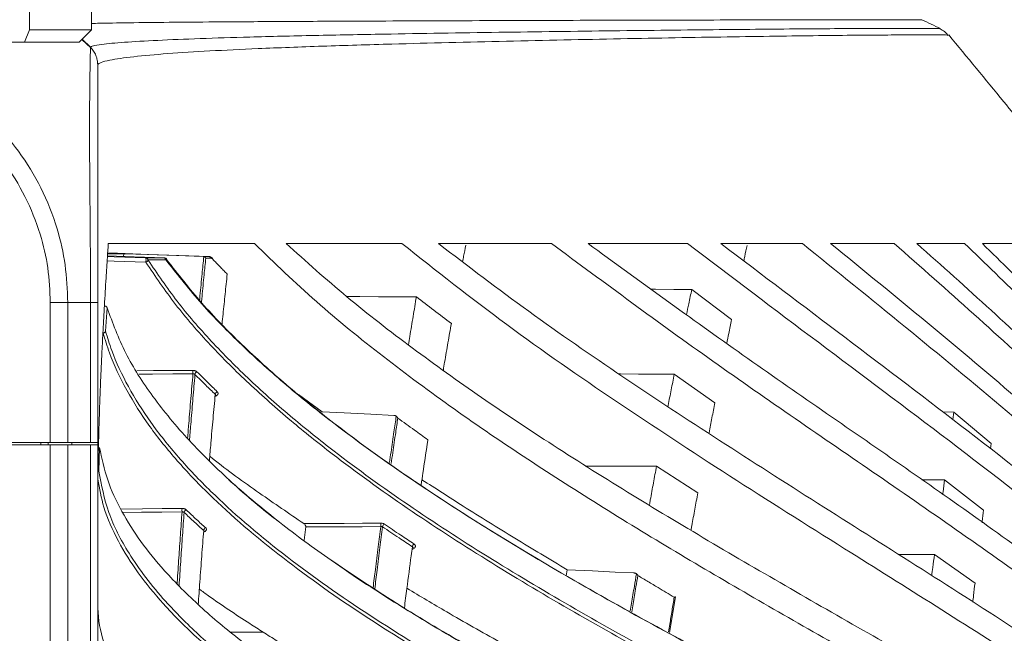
# Model space of a CAD drawing. Header units: millimetres. Extents: x 0 to 1118, y 0 to 864.
# Tile 161 of 256: x 392 to 412, y 473 to 485. Entities that reach past the tile are written whole.
import ezdxf

# ---------------------------------------------------------------- set-up
doc = ezdxf.new("R2010")
doc.units = ezdxf.units.MM
doc.styles.add('SLDTEXTSTYLE3', font='TXT', dxfattribs={"width": 0.605})
doc.dimstyles.new('SLDDIMSTYLE1', dxfattribs={"dimtxt": 3.175, "dimasz": 3.302, "dimexe": 0, "dimexo": 0.0625, "dimgap": 0.79375, "dimtad": 0, "dimtih": 1, "dimtoh": 1, "dimdec": 1, "dimlfac": 4, "dimrnd": 1e-09, "dimzin": 12, "dimdsep": 46, "dimtxsty": 'SLDTEXTSTYLE3', "dimsah": 1, "dimcen": 0.09, "dimadec": 0, "dimazin": 3, "dimtfac": 1, "dimtofl": 0, "dimtmove": 0, "dimatfit": 3, "dimfxl": 1, "dimfrac": 2, "dimtolj": 1, "dimtzin": 12, "dimarcsym": 0})

# ---------------------------------------------------------------- blocks, each defined once
blk = doc.blocks.new('_D_1')
at = {"color": 7, "linetype": 'Continuous', "lineweight": 0}
for p, q in [((378.572, 515.387), (455.724, 515.387)), ((454.124, 515.387), (454.124, 465.625)), ((454.124, 410.262), (454.124, 460.025)), ((390.092, 410.262), (455.724, 410.262))]:
    blk.add_line(p, q, dxfattribs=at)
for centre, start, end in [((453.54, 462.461), 153.4349, 206.5651), ((454.708, 462.461), 333.4349, 26.5651)]:
    blk.add_arc(centre, 5.448, start, end, dxfattribs=at)
for points in [[(454.124, 515.387), (453.616, 512.085), (454.632, 512.085)], [(454.124, 410.262), (454.632, 413.564), (453.616, 413.564)]]:
    blk.add_solid(points, dxfattribs=at)
at = {"color": 7, "linetype": 'Continuous', "lineweight": 0, "insert": (448.667, 464.117), "char_height": 3.175, "attachment_point": 1, "style": 'SLDTEXTSTYLE3'}
blk.add_mtext('420.5', dxfattribs=at)

msp = doc.modelspace()

# ---------------------------------------------------------------- linework, layer by layer
at = {"color": 7, "linetype": 'Continuous', "lineweight": 15}
for p, q in [((393.229, 499.566), (393.229, 484.762)), ((391.979, 499.069), (391.979, 484.762)), ((391.979, 484.762), (391.876, 484.512)), ((391.979, 484.762), (393.229, 484.762)), ((393.229, 484.762), (392.979, 484.512)), ((391.876, 484.512), (389.333, 484.512)), ((392.979, 484.512), (391.876, 484.512)), ((393.214, 484.399), (393.037, 484.569)), ((393.042, 484.575), (393.208, 484.409)), ((393.554, 480.244), (393.879, 480.243)), ((393.873, 480.189), (393.879, 480.243)), ((405.343, 479.521), (406.146, 478.914)), ((392.397, 476.437), (392.397, 479.262)), ((393.208, 479.262), (392.751, 479.262)), ((392.751, 479.262), (392.751, 476.437)), ((393.208, 476.437), (393.208, 479.262)), ((393.354, 479.262), (393.354, 476.437)), ((393.513, 478.68), (393.544, 479.15)), ((404.99, 477.812), (405.809, 477.237)), ((395.734, 477.387), (395.734, 477.389)), ((397.406, 477.404), (397.885, 477.052)), ((410.629, 477.049), (410.411, 477.052)), ((410.629, 477.049), (410.609, 476.901)), ((410.629, 477.049), (411.384, 476.413)), ((392.397, 476.387), (388.104, 476.387)), ((392.397, 476.437), (388.163, 476.437)), ((392.204, 476.437), (392.204, 476.387)), ((392.355, 476.387), (392.354, 476.437)), ((392.751, 476.437), (392.397, 476.437)), ((392.397, 419.637), (392.397, 476.387)), ((392.397, 476.387), (392.751, 476.387)), ((393.208, 476.437), (392.751, 476.437)), ((392.751, 476.387), (392.751, 419.637)), ((392.751, 476.387), (393.208, 476.387)), ((392.829, 476.387), (392.829, 476.437)), ((393.354, 476.437), (393.208, 476.437)), ((393.208, 419.637), (393.208, 476.387)), ((393.208, 476.387), (393.354, 476.387)), ((393.354, 476.437), (393.354, 476.387)), ((393.354, 476.387), (393.354, 419.637)), ((393.376, 475.854), (393.392, 476.333)), ((411.384, 476.413), (411.371, 476.304)), ((404.632, 475.957), (405.465, 475.417)), ((410.446, 475.679), (411.231, 475.072)), ((397.519, 474.461), (397.555, 474.73)), ((410.243, 474.173), (411.06, 473.599)), ((402.81, 473.747), (402.83, 473.868)), ((404.894, 472.602), (405.012, 473.321)), ((396.694, 472.607), (396.033, 472.607))]:
    msp.add_line(p, q, dxfattribs=at)
at = {"color": 9, "linetype": 'Continuous', "lineweight": 15}
msp.add_line((396.696, 472.606), (396.669, 472.607), dxfattribs=at)
at = {"color": 9, "linetype": 'Continuous', "lineweight": 15, "flags": 128}
for points in [[(394.325, 480.071), (393.687, 480.093), (393.545, 480.098)], [(393.551, 480.186), (393.685, 480.182), (394.325, 480.16)], [(394.144, 477.883), (394.479, 477.885), (394.878, 477.887), (395.276, 477.889)], [(395.276, 477.82), (394.868, 477.818), (394.461, 477.816), (394.187, 477.814)], [(393.821, 475.092), (393.825, 475.092), (394.256, 475.096), (394.656, 475.1), (395.056, 475.103)], [(395.056, 475.035), (394.647, 475.031), (394.238, 475.027), (393.855, 475.024)]]:
    msp.add_lwpolyline(points, dxfattribs=at)
at = {"color": 7, "linetype": 'Continuous', "lineweight": 15, "flags": 128}
for points in [[(394.706, 480.159), (394.089, 480.181), (393.551, 480.2)], [(395.601, 480.188), (394.989, 480.209), (394.377, 480.231), (393.751, 480.253), (393.555, 480.26)], [(395.483, 480.188), (394.941, 480.207), (394.359, 480.227), (393.879, 480.243)], [(405.343, 479.521), (404.979, 479.524), (404.614, 479.527), (404.53, 479.528)], [(399.786, 479.376), (399.405, 479.377), (399.024, 479.377), (398.642, 479.378), (398.382, 479.378)], [(404.99, 477.812), (404.629, 477.813), (404.267, 477.815), (403.905, 477.817), (403.873, 477.817)], [(399.33, 476.981), (398.866, 477.004), (398.33, 477.03), (397.885, 477.052)], [(404.632, 475.957), (404.273, 475.957), (403.913, 475.958), (403.554, 475.958), (403.194, 475.959)], [(410.446, 475.679), (410.049, 475.682), (409.987, 475.682)], [(397.514, 474.798), (397.921, 474.801), (398.329, 474.803), (398.698, 474.805), (399.068, 474.807)], [(399.068, 474.738), (398.689, 474.736), (398.311, 474.734), (397.933, 474.732), (397.555, 474.73)], [(410.243, 474.173), (409.881, 474.175), (409.52, 474.176), (409.507, 474.176)], [(404.167, 473.803), (403.795, 473.821), (403.341, 473.843), (402.83, 473.868)]]:
    msp.add_lwpolyline(points, dxfattribs=at)
at = {"color": 7, "linetype": 'Continuous', "lineweight": 15}
for centre, radius, start, end in [((394.076, 480.116), 0.253, 349.8596, 10.1404), ((394.322, 480.112), 0.0483, 9.166, 86.6564), ((394.311, 480.128), 0.0587, 282.9696, 351.4161), ((394.704, 480.109), 0.05, 36.248, 87.9915), ((394.703, 480.112), 0.0476, 10.3106, 86.2797), ((395.597, 480.142), 0.0454, 13.3554, 85.1344), ((396.123, 477.855), 0.848, 177.6683, 182.3317), ((395.383, 477.799), 0.0664, 111.9238, 171.7956), ((395.794, 477.397), 0.0679, 113.5065, 171.9257), ((395.882, 475.069), 0.827, 177.6328, 182.3672), ((395.162, 475.017), 0.064, 110.3227, 173.308), ((399.924, 474.773), 0.857, 177.7067, 182.2933), ((399.18, 474.723), 0.0772, 122.4015, 172.8618), ((395.558, 474.652), 0.0653, 111.884, 173.4235), ((399.783, 474.319), 0.0785, 123.4956, 173)]:
    msp.add_arc(centre, radius, start, end, dxfattribs=at)
at = {"color": 9, "linetype": 'Continuous', "lineweight": 15}
for centre, radius, start, end in [((394.722, 480.122), 0.0285, 355.8032, 35.4494), ((395.651, 480.137), 0.0238, 351.8896, 41.1099)]:
    msp.add_arc(centre, radius, start, end, dxfattribs=at)
for points, knots in [([(409.98, 484.965), (409.982, 484.965), (410.002, 484.965), (409.917, 484.965), (409.712, 484.966), (409.36, 484.966), (408.875, 484.965), (408.255, 484.965), (407.507, 484.964), (406.643, 484.962), (405.679, 484.96), (404.634, 484.958), (403.159, 484.954), (401.212, 484.948), (399.138, 484.94), (397.424, 484.932), (396.164, 484.925), (395.106, 484.917), (394.255, 484.908), (393.602, 484.9), (393.337, 484.893), (393.229, 484.89)], [0, 0, 0, 0, 0.007215, 0.05606, 0.105078, 0.153936, 0.202797, 0.25185, 0.300686, 0.349682, 0.398467, 0.447186, 0.495963, 0.593198, 0.690205, 0.752668, 0.815215, 0.864928, 0.914802, 0.965396, 1, 1, 1, 1]), ([(393.208, 484.408), (393.22, 484.418), (393.244, 484.438), (393.453, 484.473), (393.862, 484.512), (394.542, 484.551), (395.402, 484.586), (396.466, 484.619), (397.715, 484.649), (399.397, 484.681), (401.45, 484.713), (403.391, 484.738), (404.865, 484.755), (405.913, 484.766), (406.882, 484.775), (407.755, 484.783), (408.515, 484.788), (409.152, 484.791), (409.657, 484.792), (410.032, 484.792), (410.263, 484.791), (410.367, 484.789), (410.353, 484.788), (410.35, 484.787)], [0, 0, 0, 0, 0.029919, 0.06001, 0.106314, 0.153043, 0.200751, 0.248672, 0.304818, 0.361067, 0.449851, 0.538841, 0.583433, 0.628064, 0.672736, 0.717507, 0.762211, 0.80693, 0.851816, 0.896528, 0.941407, 0.986108, 1, 1, 1, 1]), ([(410.522, 484.653), (410.526, 484.654), (410.54, 484.656), (410.435, 484.659), (410.202, 484.66), (409.827, 484.66), (409.319, 484.658), (408.68, 484.653), (407.917, 484.646), (407.042, 484.634), (406.071, 484.62), (405.021, 484.602), (403.546, 484.575), (401.607, 484.535), (399.557, 484.484), (397.878, 484.433), (396.643, 484.387), (395.596, 484.337), (394.741, 484.283), (394.045, 484.221), (393.62, 484.159), (393.399, 484.104), (393.37, 484.073), (393.355, 484.057)], [0, 0, 0, 0, 0.015928, 0.060741, 0.105574, 0.150573, 0.195412, 0.24042, 0.285233, 0.32998, 0.374836, 0.419445, 0.464103, 0.552996, 0.64154, 0.697435, 0.753406, 0.799614, 0.845982, 0.893081, 0.940572, 0.970207, 1, 1, 1, 1]), ([(395.41, 479.308), (395.413, 479.336), (395.43, 479.515), (395.458, 479.808), (395.484, 480.07), (395.496, 480.186)], [0, 0, 0, 0, 0.096516, 0.601781, 1, 1, 1, 1]), ([(395.535, 480.153), (395.524, 480.042), (395.498, 479.785), (395.469, 479.488), (395.452, 479.299), (395.448, 479.261)], [0, 0, 0, 0, 0.374932, 0.87256, 1, 1, 1, 1]), ([(395.168, 476.518), (395.176, 476.617), (395.198, 476.887), (395.233, 477.321), (395.262, 477.654), (395.276, 477.82)], [0, 0, 0, 0, 0.22666, 0.613298, 1, 1, 1, 1]), ([(395.317, 477.809), (395.315, 477.787), (395.3, 477.609), (395.272, 477.274), (395.237, 476.847), (395.215, 476.575), (395.206, 476.463)], [0, 0, 0, 0, 0.04996, 0.401177, 0.752445, 1, 1, 1, 1]), ([(395.766, 477.459), (395.772, 477.453), (395.782, 477.441), (395.784, 477.419), (395.775, 477.398), (395.755, 477.38), (395.736, 477.369), (395.724, 477.366), (395.723, 477.366)], [0, 0, 0, 0, 0.194191, 0.388384, 0.582686, 0.77783, 0.974187, 1, 1, 1, 1]), ([(399.244, 476.032), (399.254, 476.102), (399.283, 476.311), (399.329, 476.622), (399.364, 476.862), (399.38, 476.967)], [0, 0, 0, 0, 0.221846, 0.658808, 1, 1, 1, 1]), ([(399.411, 476.928), (399.397, 476.831), (399.363, 476.6), (399.318, 476.294), (399.288, 476.082), (399.278, 476.009)], [0, 0, 0, 0, 0.319151, 0.763399, 1, 1, 1, 1]), ([(409.679, 465.146), (408.404, 465.649), (406.489, 466.404), (404.015, 467.459), (402.056, 468.348), (400.031, 469.353), (398.336, 470.314), (397.077, 471.134), (396.187, 471.783), (395.374, 472.462), (394.696, 473.138), (394.156, 473.801), (393.749, 474.451), (393.465, 475.084), (393.389, 475.505), (393.354, 475.694)], [0, 0, 0, 0, 0.177782, 0.26679, 0.355878, 0.467191, 0.578968, 0.636041, 0.69327, 0.751127, 0.809285, 0.858461, 0.907625, 0.958404, 1, 1, 1, 1]), ([(394.957, 473.583), (394.958, 473.595), (394.969, 473.771), (394.991, 474.101), (395.023, 474.574), (395.045, 474.881), (395.056, 475.035)], [0, 0, 0, 0, 0.0230059, 0.3590252, 0.6794921, 1, 1, 1, 1]), ([(395.098, 475.024), (395.087, 474.87), (395.065, 474.561), (395.033, 474.087), (395.01, 473.747), (394.998, 473.563), (394.997, 473.543)], [0, 0, 0, 0, 0.315725, 0.631492, 0.960595, 1, 1, 1, 1]), ([(398.912, 473.505), (398.927, 473.628), (398.961, 473.905), (399.013, 474.316), (399.05, 474.602), (399.068, 474.738)], [0, 0, 0, 0, 0.2958259, 0.6652977, 1, 1, 1, 1]), ([(399.104, 474.732), (399.086, 474.594), (399.048, 474.305), (398.995, 473.889), (398.961, 473.609), (398.946, 473.482)], [0, 0, 0, 0, 0.335696, 0.700263, 1, 1, 1, 1]), ([(395.534, 474.712), (395.539, 474.707), (395.549, 474.695), (395.55, 474.675), (395.541, 474.656), (395.521, 474.64), (395.503, 474.63), (395.492, 474.628), (395.491, 474.628)], [0, 0, 0, 0, 0.197871, 0.395744, 0.593759, 0.792556, 0.992417, 1, 1, 1, 1]), ([(399.74, 474.385), (399.747, 474.379), (399.761, 474.368), (399.768, 474.347), (399.766, 474.326), (399.751, 474.305), (399.729, 474.289), (399.709, 474.283), (399.699, 474.28)], [0, 0, 0, 0, 0.167737, 0.335496, 0.502964, 0.671175, 0.841018, 1, 1, 1, 1]), ([(404.103, 473.036), (404.111, 473.087), (404.138, 473.255), (404.18, 473.504), (404.213, 473.701), (404.227, 473.785)], [0, 0, 0, 0, 0.201352, 0.661453, 1, 1, 1, 1]), ([(404.255, 473.751), (404.242, 473.675), (404.21, 473.485), (404.169, 473.241), (404.142, 473.072), (404.133, 473.019)], [0, 0, 0, 0, 0.3157459, 0.7865287, 1, 1, 1, 1]), ([(404.874, 472.613), (404.883, 472.665), (404.906, 472.809), (404.945, 473.042), (404.975, 473.223), (404.99, 473.313)], [0, 0, 0, 0, 0.220301, 0.610134, 1, 1, 1, 1])]:
    msp.add_open_spline(points, degree=3, knots=knots, dxfattribs=at)
at = {"color": 7, "linetype": 'Continuous', "lineweight": 15}
for points, knots in [([(410.366, 484.786), (410.303, 484.816), (410.176, 484.876), (410.049, 484.936), (409.985, 484.966)], [0, 0, 0, 0, 0.499977, 1, 1, 1, 1]), ([(410.516, 484.647), (410.499, 484.668), (410.46, 484.718), (410.397, 484.762), (410.358, 484.78), (410.349, 484.784)], [0, 0, 0, 0, 0.356914, 0.850224, 1, 1, 1, 1]), ([(415.778, 478.111), (415.576, 478.375), (415.198, 478.866), (414.691, 479.515), (414.283, 480.033), (413.945, 480.459), (413.622, 480.864), (413.135, 481.472), (412.473, 482.291), (411.551, 483.422), (410.9, 484.211), (410.53, 484.659)], [0, 0, 0, 0, 0.118431, 0.221194, 0.293353, 0.353408, 0.41487, 0.477758, 0.631464, 0.790734, 1, 1, 1, 1]), ([(387.604, 484.409), (387.782, 484.403), (388.247, 484.389), (388.999, 484.242), (389.821, 483.938), (390.586, 483.492), (391.237, 482.946), (391.79, 482.302), (392.233, 481.575), (392.54, 480.797), (392.719, 480.016), (392.74, 479.515), (392.751, 479.262)], [0, 0, 0, 0, 0.065796, 0.172761, 0.282893, 0.389757, 0.499797, 0.596871, 0.703946, 0.814211, 0.906126, 1, 1, 1, 1]), ([(393.208, 479.262), (393.208, 479.434), (393.208, 479.896), (393.204, 480.648), (393.196, 481.475), (393.19, 482.245), (393.189, 482.936), (393.193, 483.52), (393.199, 483.971), (393.206, 484.327), (393.207, 484.379), (393.208, 484.409)], [0, 0, 0, 0, 0.063881, 0.171582, 0.282525, 0.390047, 0.500815, 0.616212, 0.727169, 0.841682, 1, 1, 1, 1]), ([(392.397, 479.262), (392.387, 479.495), (392.367, 479.96), (392.198, 480.682), (391.907, 481.406), (391.492, 482.079), (390.978, 482.678), (390.374, 483.187), (389.67, 483.606), (388.905, 483.895), (388.206, 484.036), (387.769, 484.05), (387.604, 484.055)], [0, 0, 0, 0, 0.092915, 0.185815, 0.294478, 0.403162, 0.500201, 0.608625, 0.717044, 0.825569, 0.934081, 1, 1, 1, 1]), ([(393.355, 484.057), (393.355, 484.057), (393.355, 484.056), (393.354, 484.056), (393.354, 484.055), (393.354, 484.055), (393.354, 484.055)], [0, 0, 0, 0, 0.499938, 0.749913, 0.99989, 1, 1, 1, 1]), ([(393.354, 484.055), (393.354, 484.027), (393.354, 483.978), (393.354, 483.641), (393.354, 483.219), (393.354, 482.674), (393.354, 482.033), (393.354, 481.324), (393.354, 480.554), (393.354, 479.856), (393.354, 479.422), (393.354, 479.262)], [0, 0, 0, 0, 0.1584128, 0.2711139, 0.3838354, 0.4991898, 0.6083334, 0.7174776, 0.826751, 0.9360043, 1, 1, 1, 1]), ([(393.568, 480.45), (393.562, 480.358), (393.547, 480.127), (393.52, 479.709), (393.491, 479.219), (393.463, 478.723), (393.44, 478.283), (393.422, 477.884), (393.404, 477.479), (393.388, 477.034), (393.372, 476.505), (393.361, 475.968), (393.355, 475.495), (393.355, 475.226), (393.354, 475.119)], [0, 0, 0, 0, 0.05178, 0.13012, 0.235022, 0.327841, 0.409333, 0.482863, 0.551904, 0.637278, 0.733652, 0.849142, 0.939521, 1, 1, 1, 1]), ([(396.518, 480.45), (396.347, 480.45), (396.003, 480.45), (395.527, 480.45), (395.083, 480.45), (394.549, 480.45), (393.975, 480.45), (393.704, 480.45), (393.568, 480.45)], [0, 0, 0, 0, 0.1254742, 0.2510707, 0.3765522, 0.5022205, 0.7498908, 1, 1, 1, 1]), ([(415.612, 467.973), (415.031, 468.355), (413.867, 469.12), (411.415, 470.564), (408.466, 472.224), (405.096, 474.161), (402.515, 475.759), (400.536, 477.105), (399.106, 478.163), (397.742, 479.268), (396.926, 480.055), (396.518, 480.45)], [0, 0, 0, 0, 0.0913084, 0.1827878, 0.3660622, 0.5233231, 0.680743, 0.7601147, 0.8396087, 0.9196528, 1, 1, 1, 1]), ([(397.155, 480.45), (397.559, 480.088), (398.367, 479.364), (399.697, 478.335), (401.09, 477.339), (403.095, 476.006), (405.766, 474.38), (409.104, 472.472), (411.887, 470.883), (414.063, 469.571), (415.098, 468.878), (415.616, 468.531)], [0, 0, 0, 0, 0.078686, 0.15762, 0.237084, 0.316658, 0.48739, 0.658338, 0.829041, 0.914467, 1, 1, 1, 1]), ([(399.493, 480.45), (399.289, 480.45), (398.881, 480.45), (398.287, 480.45), (397.708, 480.45), (397.34, 480.45), (397.155, 480.45)], [0, 0, 0, 0, 0.25018, 0.500363, 0.750126, 1, 1, 1, 1]), ([(415.622, 469.51), (415.054, 469.93), (413.917, 470.771), (411.51, 472.361), (408.882, 474.004), (406.101, 475.756), (403.815, 477.254), (401.582, 478.8), (400.19, 479.899), (399.493, 480.45)], [0, 0, 0, 0, 0.110162, 0.220542, 0.441785, 0.581092, 0.720433, 0.86007, 1, 1, 1, 1]), ([(400.229, 480.45), (400.832, 479.99), (402.039, 479.07), (404.584, 477.316), (407.875, 475.207), (411.197, 473.124), (413.791, 471.404), (415.014, 470.489), (415.626, 470.031)], [0, 0, 0, 0, 0.124633, 0.249464, 0.499796, 0.749703, 0.874753, 1, 1, 1, 1]), ([(402.513, 480.45), (402.32, 480.45), (401.935, 480.45), (401.362, 480.45), (400.791, 480.45), (400.417, 480.45), (400.229, 480.45)], [0, 0, 0, 0, 0.250029, 0.500059, 0.750023, 1, 1, 1, 1]), ([(400.782, 480.414), (400.768, 480.34), (400.747, 480.231), (400.726, 480.119), (400.719, 480.083)], [0, 0, 0, 0, 0.670572, 1, 1, 1, 1]), ([(415.631, 470.942), (415.117, 471.366), (414.086, 472.215), (411.91, 473.824), (409.12, 475.764), (405.749, 478.058), (403.592, 479.652), (402.513, 480.45)], [0, 0, 0, 0, 0.125506, 0.251237, 0.502203, 0.751053, 1, 1, 1, 1]), ([(403.25, 480.45), (404.287, 479.695), (406.362, 478.186), (409.554, 476.002), (412.171, 474.154), (414.195, 472.629), (415.154, 471.826), (415.634, 471.424)], [0, 0, 0, 0, 0.251031, 0.502022, 0.750741, 0.875289, 1, 1, 1, 1]), ([(405.259, 480.45), (405.093, 480.45), (404.762, 480.45), (404.259, 480.45), (403.755, 480.45), (403.418, 480.45), (403.25, 480.45)], [0, 0, 0, 0, 0.250025, 0.500049, 0.750024, 1, 1, 1, 1]), ([(415.639, 472.263), (415.236, 472.63), (414.429, 473.364), (412.737, 474.772), (410.558, 476.469), (407.895, 478.453), (406.138, 479.784), (405.259, 480.45)], [0, 0, 0, 0, 0.125481, 0.251115, 0.502075, 0.751039, 1, 1, 1, 1]), ([(407.576, 480.45), (407.443, 480.45), (407.175, 480.45), (406.766, 480.45), (406.351, 480.45), (406.07, 480.45), (405.93, 480.45)], [0, 0, 0, 0, 0.250076, 0.500151, 0.750066, 1, 1, 1, 1]), ([(405.93, 480.45), (406.764, 479.819), (408.431, 478.559), (410.925, 476.672), (413.371, 474.751), (414.884, 473.387), (415.642, 472.704)], [0, 0, 0, 0, 0.250906, 0.501813, 0.750661, 1, 1, 1, 1]), ([(406.461, 480.413), (406.444, 480.338), (406.422, 480.235), (406.4, 480.129), (406.394, 480.099)], [0, 0, 0, 0, 0.7231912, 1, 1, 1, 1]), ([(415.646, 473.465), (415.012, 474.082), (413.745, 475.316), (411.721, 477.063), (409.658, 478.768), (408.27, 479.889), (407.576, 480.45)], [0, 0, 0, 0, 0.250826, 0.501596, 0.750775, 1, 1, 1, 1]), ([(409.427, 480.45), (409.324, 480.45), (409.119, 480.45), (408.802, 480.45), (408.478, 480.45), (408.257, 480.45), (408.146, 480.45)], [0, 0, 0, 0, 0.250116, 0.500232, 0.750095, 1, 1, 1, 1]), ([(408.146, 480.45), (408.797, 479.919), (410.099, 478.858), (412.018, 477.244), (413.891, 475.596), (415.062, 474.441), (415.648, 473.863)], [0, 0, 0, 0, 0.250676, 0.501361, 0.750489, 1, 1, 1, 1]), ([(415.652, 474.543), (415.161, 475.06), (414.179, 476.093), (412.627, 477.577), (411.042, 479.028), (409.965, 479.976), (409.427, 480.45)], [0, 0, 0, 0, 0.250551, 0.501078, 0.750498, 1, 1, 1, 1]), ([(410.85, 480.45), (410.774, 480.45), (410.622, 480.45), (410.384, 480.45), (410.14, 480.45), (409.971, 480.45), (409.887, 480.45)], [0, 0, 0, 0, 0.250126, 0.500252, 0.750099, 1, 1, 1, 1]), ([(409.887, 480.45), (410.388, 480.002), (411.39, 479.107), (412.859, 477.739), (414.293, 476.344), (415.2, 475.378), (415.653, 474.895)], [0, 0, 0, 0, 0.250448, 0.500904, 0.750326, 1, 1, 1, 1]), ([(415.656, 475.492), (415.274, 475.921), (414.51, 476.779), (413.315, 478.025), (412.096, 479.25), (411.265, 480.05), (410.85, 480.45)], [0, 0, 0, 0, 0.250341, 0.500673, 0.750296, 1, 1, 1, 1]), ([(411.918, 480.45), (411.863, 480.45), (411.752, 480.45), (411.577, 480.45), (411.397, 480.45), (411.271, 480.45), (411.209, 480.45)], [0, 0, 0, 0, 0.250115, 0.50023, 0.75009, 1, 1, 1, 1]), ([(411.209, 480.45), (411.594, 480.073), (412.364, 479.319), (413.492, 478.168), (414.597, 476.999), (415.304, 476.198), (415.657, 475.797)], [0, 0, 0, 0, 0.250273, 0.500551, 0.7502, 1, 1, 1, 1]), ([(394.325, 480.16), (394.355, 480.16), (394.415, 480.16), (394.509, 480.16), (394.606, 480.16), (394.673, 480.159), (394.706, 480.159)], [0, 0, 0, 0, 0.249913, 0.499862, 0.749915, 1, 1, 1, 1]), ([(394.369, 480.12), (394.559, 479.839), (394.937, 479.279), (395.639, 478.47), (396.422, 477.684), (397.257, 476.947), (398.311, 476.102), (399.611, 475.166), (401.21, 474.128), (402.881, 473.13), (404.341, 472.311), (405.241, 471.827), (405.556, 471.658)], [0, 0, 0, 0, 0.0826057, 0.1652327, 0.2494083, 0.3335976, 0.4099623, 0.5394349, 0.6689351, 0.7994678, 0.9300127, 1, 1, 1, 1]), ([(394.75, 480.12), (394.717, 480.12), (394.65, 480.12), (394.553, 480.12), (394.459, 480.12), (394.399, 480.12), (394.369, 480.12)], [0, 0, 0, 0, 0.249917, 0.499866, 0.749915, 1, 1, 1, 1]), ([(394.706, 480.149), (394.933, 479.859), (395.386, 479.278), (396.203, 478.443), (397.099, 477.631), (398.452, 476.541), (400.342, 475.222), (403.148, 473.517), (406.461, 471.722), (408.965, 470.447), (410.218, 469.809)], [0, 0, 0, 0, 0.0680737, 0.1361652, 0.2058349, 0.2755153, 0.4259094, 0.5771365, 0.7884242, 1, 1, 1, 1]), ([(410.248, 469.79), (408.997, 470.427), (406.494, 471.701), (403.186, 473.493), (400.381, 475.197), (398.496, 476.512), (397.147, 477.599), (396.254, 478.406), (395.435, 479.242), (394.979, 479.827), (394.75, 480.12)], [0, 0, 0, 0, 0.2115026, 0.423133, 0.5736118, 0.7247467, 0.7936845, 0.8628058, 0.9312333, 1, 1, 1, 1]), ([(395.483, 480.188), (395.496, 480.188), (395.523, 480.188), (395.559, 480.188), (395.586, 480.188), (395.599, 480.188), (395.601, 480.188)], [0, 0, 0, 0, 0.338843, 0.677687, 0.932028, 1, 1, 1, 1]), ([(395.496, 480.186), (395.495, 480.186), (395.493, 480.187), (395.489, 480.187), (395.486, 480.188), (395.484, 480.188), (395.483, 480.188)], [0, 0, 0, 0, 0.245579, 0.493032, 0.745745, 1, 1, 1, 1]), ([(395.496, 480.186), (395.501, 480.184), (395.513, 480.179), (395.526, 480.167), (395.532, 480.158), (395.535, 480.153), (395.535, 480.153)], [0, 0, 0, 0, 0.341884, 0.682767, 0.984908, 1, 1, 1, 1]), ([(395.642, 480.153), (395.638, 480.153), (395.625, 480.153), (395.601, 480.153), (395.569, 480.153), (395.546, 480.153), (395.535, 480.153)], [0, 0, 0, 0, 0.1089941, 0.3578627, 0.6789307, 1, 1, 1, 1]), ([(395.669, 480.152), (395.657, 480.163), (395.638, 480.18), (395.611, 480.19), (395.599, 480.187), (395.599, 480.187)], [0, 0, 0, 0, 0.5938604, 0.9672668, 1, 1, 1, 1]), ([(395.642, 480.153), (395.642, 480.153), (395.645, 480.153), (395.65, 480.152), (395.658, 480.148), (395.666, 480.142), (395.672, 480.137), (395.675, 480.134)], [0, 0, 0, 0, 0.060707, 0.279245, 0.502575, 0.748449, 1, 1, 1, 1]), ([(395.969, 479.833), (395.947, 479.854), (395.904, 479.898), (395.83, 479.973), (395.754, 480.052), (395.699, 480.109), (395.675, 480.134)], [0, 0, 0, 0, 0.218179, 0.436361, 0.749972, 1, 1, 1, 1]), ([(405.317, 471.711), (405.072, 471.844), (404.245, 472.289), (402.861, 473.066), (401.191, 474.062), (399.586, 475.103), (398.277, 476.045), (397.224, 476.889), (396.397, 477.619), (395.615, 478.4), (394.904, 479.214), (394.518, 479.786), (394.325, 480.071)], [0, 0, 0, 0, 0.055415, 0.186995, 0.318564, 0.450972, 0.583352, 0.66092, 0.745019, 0.829104, 0.914564, 1, 1, 1, 1]), ([(395.864, 478.828), (395.87, 478.893), (395.891, 479.095), (395.926, 479.43), (395.954, 479.699), (395.969, 479.833)], [0, 0, 0, 0, 0.191741, 0.595846, 1, 1, 1, 1]), ([(405.343, 479.521), (405.323, 479.426), (405.288, 479.26), (405.252, 479.09), (405.237, 479.019)], [0, 0, 0, 0, 0.577646, 1, 1, 1, 1]), ([(399.786, 479.376), (399.764, 479.244), (399.719, 478.979), (399.665, 478.654), (399.634, 478.462), (399.625, 478.405)], [0, 0, 0, 0, 0.414346, 0.828693, 1, 1, 1, 1]), ([(399.786, 479.376), (399.903, 479.286), (400.136, 479.104), (400.373, 478.926), (400.491, 478.836)], [0, 0, 0, 0, 0.499979, 1, 1, 1, 1]), ([(393.544, 479.15), (393.543, 479.154), (393.543, 479.162), (393.535, 479.173), (393.523, 479.182), (393.51, 479.187), (393.5, 479.187), (393.496, 479.188)], [0, 0, 0, 0, 0.214122, 0.428453, 0.638229, 0.846033, 1, 1, 1, 1]), ([(405.31, 469.996), (404.99, 470.151), (404.104, 470.58), (402.682, 471.301), (401.065, 472.176), (399.512, 473.09), (398.161, 473.974), (397.012, 474.819), (396.048, 475.623), (395.182, 476.468), (394.458, 477.341), (393.883, 478.235), (393.657, 478.844), (393.544, 479.15)], [0, 0, 0, 0, 0.061892, 0.171134, 0.280367, 0.390323, 0.500257, 0.583856, 0.667438, 0.752634, 0.837796, 0.918438, 1, 1, 1, 1]), ([(406.146, 478.914), (406.127, 478.821), (406.094, 478.663), (406.061, 478.502), (406.048, 478.435)], [0, 0, 0, 0, 0.588075, 1, 1, 1, 1]), ([(400.491, 478.836), (400.468, 478.707), (400.423, 478.449), (400.369, 478.135), (400.338, 477.949), (400.33, 477.896)], [0, 0, 0, 0, 0.416879, 0.833758, 1, 1, 1, 1]), ([(393.462, 478.645), (393.468, 478.646), (393.48, 478.647), (393.495, 478.653), (393.507, 478.663), (393.512, 478.672), (393.512, 478.678), (393.513, 478.68)], [0, 0, 0, 0, 0.225438, 0.450682, 0.680485, 0.911688, 1, 1, 1, 1]), ([(409.914, 467.227), (408.648, 467.796), (406.749, 468.65), (404.281, 469.834), (402.417, 470.781), (400.561, 471.8), (398.741, 472.911), (397.051, 474.1), (395.803, 475.165), (394.946, 476.063), (394.385, 476.761), (393.921, 477.489), (393.622, 478.122), (393.503, 478.512), (393.462, 478.645)], [0, 0, 0, 0, 0.181875, 0.272893, 0.363978, 0.463859, 0.564004, 0.665461, 0.767724, 0.818325, 0.869154, 0.920864, 0.97297, 1, 1, 1, 1]), ([(393.513, 478.68), (393.552, 478.55), (393.668, 478.174), (393.957, 477.558), (394.411, 476.837), (394.973, 476.132), (395.824, 475.237), (397.053, 474.184), (398.721, 473.003), (400.553, 471.88), (402.432, 470.847), (404.31, 469.894), (406.776, 468.71), (408.676, 467.856), (409.943, 467.286)], [0, 0, 0, 0, 0.026285, 0.076683, 0.127476, 0.179295, 0.231383, 0.330699, 0.430928, 0.533005, 0.635425, 0.726438, 0.817533, 1, 1, 1, 1]), ([(395.358, 477.861), (395.355, 477.864), (395.349, 477.869), (395.338, 477.876), (395.324, 477.882), (395.309, 477.886), (395.293, 477.889), (395.281, 477.889), (395.276, 477.889)], [0, 0, 0, 0, 0.15651, 0.316997, 0.485301, 0.658537, 0.826832, 1, 1, 1, 1]), ([(395.276, 477.82), (395.279, 477.82), (395.284, 477.821), (395.292, 477.82), (395.3, 477.818), (395.307, 477.816), (395.313, 477.813), (395.316, 477.81), (395.317, 477.809)], [0, 0, 0, 0, 0.169216, 0.34322, 0.511485, 0.684669, 0.840317, 1, 1, 1, 1]), ([(395.726, 477.407), (395.694, 477.437), (395.63, 477.498), (395.53, 477.596), (395.426, 477.699), (395.353, 477.772), (395.317, 477.809)], [0, 0, 0, 0, 0.229528, 0.459066, 0.729524, 1, 1, 1, 1]), ([(395.358, 477.861), (395.394, 477.825), (395.466, 477.752), (395.571, 477.648), (395.671, 477.551), (395.735, 477.49), (395.766, 477.459)], [0, 0, 0, 0, 0.27045, 0.540917, 0.770454, 1, 1, 1, 1]), ([(404.99, 477.812), (404.97, 477.707), (404.928, 477.498), (404.886, 477.284), (404.864, 477.173), (404.864, 477.171)], [0, 0, 0, 0, 0.493417, 0.986834, 1, 1, 1, 1]), ([(395.608, 476.067), (395.618, 476.185), (395.642, 476.469), (395.681, 476.916), (395.711, 477.243), (395.726, 477.407)], [0, 0, 0, 0, 0.260394, 0.6301667, 1, 1, 1, 1]), ([(395.726, 477.407), (395.729, 477.404), (395.734, 477.398), (395.734, 477.391), (395.734, 477.387)], [0, 0, 0, 0, 0.518308, 1, 1, 1, 1]), ([(405.809, 477.237), (405.79, 477.136), (405.751, 476.936), (405.712, 476.733), (405.692, 476.633)], [0, 0, 0, 0, 0.508129, 1, 1, 1, 1]), ([(399.38, 476.967), (399.376, 476.969), (399.37, 476.973), (399.357, 476.977), (399.344, 476.98), (399.334, 476.981), (399.33, 476.981)], [0, 0, 0, 0, 0.23235, 0.472363, 0.733011, 1, 1, 1, 1]), ([(399.38, 476.967), (399.382, 476.965), (399.387, 476.961), (399.395, 476.953), (399.404, 476.943), (399.409, 476.933), (399.411, 476.928), (399.411, 476.928)], [0, 0, 0, 0, 0.1866678, 0.377113, 0.676761, 0.9864324, 1, 1, 1, 1]), ([(400.019, 476.49), (399.973, 476.522), (399.882, 476.587), (399.735, 476.692), (399.578, 476.806), (399.467, 476.887), (399.411, 476.928)], [0, 0, 0, 0, 0.223067, 0.446138, 0.723066, 1, 1, 1, 1]), ([(409.771, 465.773), (408.497, 466.277), (406.586, 467.032), (404.113, 468.087), (402.146, 468.977), (400.106, 469.987), (398.393, 470.956), (397.122, 471.783), (396.222, 472.437), (395.402, 473.124), (394.733, 473.793), (394.211, 474.435), (393.822, 475.048), (393.53, 475.681), (393.438, 476.116), (393.392, 476.333)], [0, 0, 0, 0, 0.177421, 0.266237, 0.355129, 0.467269, 0.579877, 0.637387, 0.695058, 0.753377, 0.812008, 0.858343, 0.904669, 0.952339, 1, 1, 1, 1]), ([(399.883, 475.583), (399.894, 475.661), (399.935, 475.939), (399.98, 476.24), (400.014, 476.462), (400.019, 476.49)], [0, 0, 0, 0, 0.255997, 0.906919, 1, 1, 1, 1]), ([(395.615, 476.156), (395.634, 476.141), (395.954, 475.885), (396.585, 475.431), (397.215, 475.002), (397.514, 474.798)], [0, 0, 0, 0, 0.031752, 0.539565, 1, 1, 1, 1]), ([(404.632, 475.957), (404.611, 475.844), (404.569, 475.619), (404.522, 475.361), (404.496, 475.215), (404.491, 475.185)], [0, 0, 0, 0, 0.442525, 0.885051, 1, 1, 1, 1]), ([(393.376, 475.854), (393.429, 475.577), (393.537, 475.017), (393.991, 474.135), (394.619, 473.312), (395.379, 472.551), (396.148, 471.899), (397.153, 471.156), (398.427, 470.338), (400.172, 469.357), (402.055, 468.42), (404.042, 467.519), (406.515, 466.464), (408.431, 465.709), (409.708, 465.205)], [0, 0, 0, 0, 0.060538, 0.121999, 0.197165, 0.251543, 0.306546, 0.361559, 0.446381, 0.531597, 0.646751, 0.734904, 0.823151, 1, 1, 1, 1]), ([(395.992, 475.688), (396.302, 475.41), (396.628, 475.118), (397, 474.844), (397.019, 474.831)], [0, 0, 0, 0, 0.950212, 1, 1, 1, 1]), ([(399.898, 475.684), (400.174, 475.506), (400.791, 475.107), (401.77, 474.502), (402.476, 474.079), (402.83, 473.868)], [0, 0, 0, 0, 0.288226, 0.644071, 1, 1, 1, 1]), ([(410.446, 475.679), (410.435, 475.599), (410.422, 475.502), (410.409, 475.402), (410.406, 475.383)], [0, 0, 0, 0, 0.810474, 1, 1, 1, 1]), ([(405.465, 475.417), (405.445, 475.308), (405.405, 475.089), (405.359, 474.839), (405.334, 474.698), (405.329, 474.669)], [0, 0, 0, 0, 0.443553, 0.887106, 1, 1, 1, 1]), ([(395.139, 475.077), (395.136, 475.08), (395.13, 475.085), (395.119, 475.091), (395.105, 475.097), (395.09, 475.1), (395.073, 475.103), (395.062, 475.103), (395.056, 475.103)], [0, 0, 0, 0, 0.1617477, 0.3280383, 0.4936234, 0.6640526, 0.8296287, 1, 1, 1, 1]), ([(395.056, 475.035), (395.059, 475.035), (395.065, 475.035), (395.073, 475.035), (395.081, 475.033), (395.088, 475.031), (395.094, 475.028), (395.097, 475.026), (395.098, 475.024)], [0, 0, 0, 0, 0.1663683, 0.3374629, 0.5030226, 0.6734216, 0.8344087, 1, 1, 1, 1]), ([(395.494, 474.659), (395.463, 474.687), (395.401, 474.743), (395.304, 474.831), (395.202, 474.925), (395.133, 474.991), (395.098, 475.024)], [0, 0, 0, 0, 0.230149, 0.460309, 0.730145, 1, 1, 1, 1]), ([(395.139, 475.077), (395.174, 475.044), (395.244, 474.978), (395.345, 474.884), (395.441, 474.796), (395.503, 474.74), (395.534, 474.712)], [0, 0, 0, 0, 0.269827, 0.539674, 0.769831, 1, 1, 1, 1]), ([(411.231, 475.072), (411.222, 474.996), (411.212, 474.911), (411.202, 474.825), (411.201, 474.816)], [0, 0, 0, 0, 0.9037634, 1, 1, 1, 1]), ([(397.555, 474.73), (397.555, 474.734), (397.555, 474.741), (397.551, 474.754), (397.544, 474.769), (397.531, 474.786), (397.52, 474.794), (397.514, 474.798)], [0, 0, 0, 0, 0.1401246, 0.2800336, 0.456879, 0.6987089, 1, 1, 1, 1]), ([(399.139, 474.788), (399.138, 474.789), (399.132, 474.792), (399.122, 474.797), (399.106, 474.803), (399.088, 474.806), (399.075, 474.807), (399.068, 474.807)], [0, 0, 0, 0, 0.080337, 0.288779, 0.50342, 0.746795, 1, 1, 1, 1]), ([(399.068, 474.738), (399.071, 474.739), (399.078, 474.739), (399.087, 474.738), (399.095, 474.736), (399.1, 474.734), (399.103, 474.733), (399.104, 474.732)], [0, 0, 0, 0, 0.24498, 0.499465, 0.706889, 0.920507, 1, 1, 1, 1]), ([(399.706, 474.329), (399.66, 474.359), (399.57, 474.418), (399.424, 474.515), (399.269, 474.62), (399.159, 474.695), (399.104, 474.732)], [0, 0, 0, 0, 0.223552, 0.447108, 0.72355, 1, 1, 1, 1]), ([(399.139, 474.788), (399.194, 474.75), (399.304, 474.676), (399.459, 474.571), (399.605, 474.474), (399.695, 474.415), (399.74, 474.385)], [0, 0, 0, 0, 0.276437, 0.552881, 0.776439, 1, 1, 1, 1]), ([(395.383, 473.161), (395.394, 473.315), (395.417, 473.644), (395.454, 474.144), (395.48, 474.487), (395.494, 474.659)], [0, 0, 0, 0, 0.305681, 0.652812, 1, 1, 1, 1]), ([(395.494, 474.659), (395.496, 474.656), (395.501, 474.651), (395.501, 474.645), (395.501, 474.642)], [0, 0, 0, 0, 0.537922, 1, 1, 1, 1]), ([(395.502, 474.642), (395.502, 474.645), (395.503, 474.648), (395.502, 474.647), (395.502, 474.647)], [0, 0, 0, 0, 0.833826, 1, 1, 1, 1]), ([(399.543, 473.094), (399.56, 473.225), (399.605, 473.58), (399.66, 473.991), (399.697, 474.269), (399.706, 474.329)], [0, 0, 0, 0, 0.31401, 0.853538, 1, 1, 1, 1]), ([(399.706, 474.329), (399.709, 474.327), (399.716, 474.321), (399.72, 474.313), (399.718, 474.307), (399.718, 474.305)], [0, 0, 0, 0, 0.399749, 0.798517, 1, 1, 1, 1]), ([(399.719, 474.305), (399.719, 474.305), (399.719, 474.306), (399.719, 474.306), (399.719, 474.306)], [0, 0, 0, 0, 0.447554, 1, 1, 1, 1]), ([(410.243, 474.173), (410.231, 474.086), (410.212, 473.945), (410.193, 473.8), (410.185, 473.744)], [0, 0, 0, 0, 0.609667, 1, 1, 1, 1]), ([(398.027, 474.086), (398.504, 473.765), (399.461, 473.122), (401.016, 472.212), (402.636, 471.333), (403.999, 470.642), (404.818, 470.243), (405.068, 470.122)], [0, 0, 0, 0, 0.223729, 0.448374, 0.67441, 0.900722, 1, 1, 1, 1]), ([(404.227, 473.785), (404.224, 473.787), (404.217, 473.791), (404.204, 473.796), (404.189, 473.801), (404.176, 473.802), (404.168, 473.803), (404.167, 473.803)], [0, 0, 0, 0, 0.191508, 0.389157, 0.655791, 0.929886, 1, 1, 1, 1]), ([(404.227, 473.785), (404.23, 473.783), (404.236, 473.778), (404.244, 473.769), (404.25, 473.761), (404.253, 473.755), (404.255, 473.752), (404.255, 473.751)], [0, 0, 0, 0, 0.269909, 0.547359, 0.764589, 0.984546, 1, 1, 1, 1]), ([(404.99, 473.313), (404.936, 473.345), (404.828, 473.409), (404.651, 473.515), (404.46, 473.628), (404.323, 473.71), (404.255, 473.751)], [0, 0, 0, 0, 0.220614, 0.441228, 0.720613, 1, 1, 1, 1]), ([(411.06, 473.599), (411.05, 473.515), (411.035, 473.388), (411.02, 473.259), (411.015, 473.215)], [0, 0, 0, 0, 0.658493, 1, 1, 1, 1]), ([(395.405, 473.476), (395.466, 473.431), (395.791, 473.193), (396.227, 472.906), (396.604, 472.665), (396.694, 472.607)], [0, 0, 0, 0, 0.147915, 0.797288, 1, 1, 1, 1]), ([(399.594, 473.492), (399.861, 473.333), (400.478, 472.966), (401.432, 472.427), (402.123, 472.05), (402.449, 471.871)], [0, 0, 0, 0, 0.28711, 0.662752, 1, 1, 1, 1]), ([(409.544, 463.63), (408.262, 464.067), (406.339, 464.723), (403.86, 465.645), (402.053, 466.363), (400.316, 467.114), (398.664, 467.906), (397.124, 468.752), (395.96, 469.515), (395.13, 470.171), (394.563, 470.698), (394.082, 471.248), (393.688, 471.845), (393.419, 472.489), (393.354, 472.945), (393.354, 473.175), (393.354, 473.175)], [0, 0, 0, 0, 0.173718, 0.26072, 0.347811, 0.434605, 0.521626, 0.609693, 0.698359, 0.745369, 0.792573, 0.840523, 0.888806, 0.944027, 0.999999, 1, 1, 1, 1]), ([(405.011, 473.315), (405.011, 473.315), (405.013, 473.317), (405.012, 473.318), (405.007, 473.318), (404.997, 473.315), (404.991, 473.313), (404.99, 473.313)], [0, 0, 0, 0, 0.0051612, 0.2388953, 0.5754204, 0.9905684, 1, 1, 1, 1]), ([(396.694, 472.607), (396.785, 472.549), (396.954, 472.443), (397.125, 472.337), (397.203, 472.289)], [0, 0, 0, 0, 0.543654, 1, 1, 1, 1])]:
    msp.add_open_spline(points, degree=3, knots=knots, dxfattribs=at)
for points in [[(393.208, 484.409), (393.23, 484.384), (393.274, 484.335), (393.319, 484.248), (393.349, 484.153), (393.353, 484.088), (393.354, 484.055)], [(392.751, 479.262), (392.726, 479.262), (392.678, 479.262), (392.59, 479.262), (392.496, 479.262), (392.43, 479.262), (392.397, 479.262)], [(393.208, 479.262), (393.23, 479.262), (393.274, 479.262), (393.319, 479.262), (393.349, 479.262), (393.353, 479.262), (393.354, 479.262)]]:
    msp.add_open_spline(points, degree=3, dxfattribs=at)

# ---------------------------------------------------------------- dimensions: what is measured, and where the dimension line sits
at = {"color": 7, "linetype": 'Continuous', "lineweight": 0}
dim = msp.add_linear_dim(base=(454.124, 515.387), p1=(388.492, 410.262), p2=(376.972, 515.387), angle=90, text='(<>)', dimstyle='SLDDIMSTYLE1', dxfattribs=at)
dim.commit()
dim.dimension.update_dxf_attribs({"geometry": '_D_1', "text_midpoint": (454.124, 462.825), "dimtype": 160})

doc.saveas('drawing.dxf')
